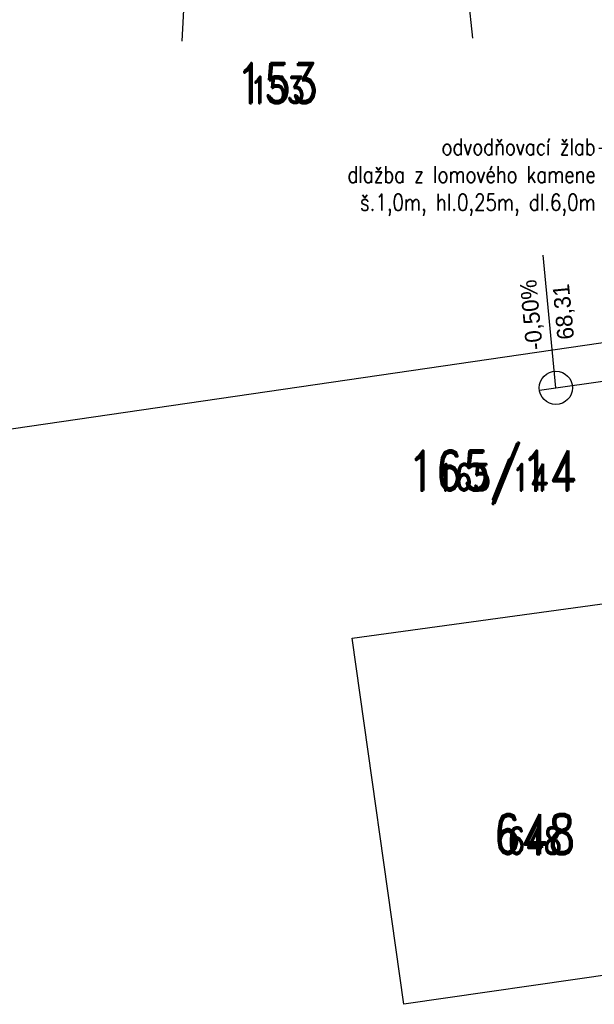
# Model space of a CAD drawing. Extents: x -783215 to -782699, y -1044860 to -1044498.
# Tile 4 of 60: x -783099 to -783082, y -1044756 to -1044727. Entities that reach past the tile are written whole.
import ezdxf
from ezdxf import colors
from ezdxf.entities.mleader import LeaderData, LeaderLine
from ezdxf.enums import TextEntityAlignment as Align
from ezdxf.math import Vec2, Vec3

# ---------------------------------------------------------------- set-up
doc = ezdxf.new("R2010")
doc.units = 0
doc.header["$MEASUREMENT"] = 0
doc.layers.get('0').update_dxf_attribs({"linetype": 'CONTINUOUS'})
for name, color, linetype in [('C3D_Trasa-Popisy trasy', 1, 'CONTINUOUS'), ('C3D_Trasa_Sklonovníky', 1, 'CONTINUOUS'), ('KN_POZEMKY 500', 140, 'CONTINUOUS'), ('KN_čísla parcel', 140, 'CONTINUOUS'), ('popisky nové', 1, 'CONTINUOUS')]:
    doc.layers.add(name, color=color, linetype=linetype)
doc.layers.add('KN_hranice pozemků', color=140, linetype='CONTINUOUS', lineweight=30)
doc.layers.add('šrafy zeleň', color=7, linetype='CONTINUOUS', lineweight=13, true_color=0xdaf1b1)
doc.styles.add('ROMAND', font='romand', dxfattribs={"height": 0.2})
doc.styles.add('ROMANS', font='romans.shx', dxfattribs={"width": 0.8})
doc.styles.add('Style-cs_Working', font='cs_Working.shx')

# ---------------------------------------------------------------- blocks, each defined once
blk = doc.blocks.new('AeccTickCircle')
at = {"color": 0, "linetype": 'ByBlock', "lineweight": -2}
blk.add_circle((0, 0), 0.5, dxfattribs=at)

msp = doc.modelspace()

# ---------------------------------------------------------------- hatches: boundary and pattern name
at = {"layer": 'šrafy zeleň', "linetype": 'ByBlock', "ltscale": 2500}
h = msp.add_hatch(dxfattribs=at)
h.set_pattern_fill('ANSI31', color=256, angle=100)
h.set_pattern_definition([(145, (0, 0), (-0.071697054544, -0.102394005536), [])])
h.paths.add_polyline_path([(-783076.403, -1044720.256), (-783076.403, -1044719.156), (-783075.303, -1044719.156), (-783075.303, -1044720.256)])
edge = h.paths.add_edge_path()
edge.add_line((-783075.375, -1044716.204), (-783075.86, -1044712.86))
edge.add_line((-783075.86, -1044712.86), (-783087.109, -1044714.095))
edge.add_arc((-783091.662, -1044672.594), 41.75, 266.7095, 276.2615, ccw=False)
edge.add_line((-783094.059, -1044714.275), (-783107.39, -1044713.508))
edge.add_line((-783107.39, -1044713.508), (-783107.451, -1044714.919))
edge.add_line((-783107.451, -1044714.919), (-783102.36, -1044715.22))
edge.add_line((-783102.36, -1044715.22), (-783098.121, -1044715.777))
edge.add_line((-783098.121, -1044715.777), (-783093.164, -1044716.095))
edge.add_line((-783093.164, -1044716.095), (-783089.499, -1044715.32))
edge.add_line((-783089.499, -1044715.32), (-783082.737, -1044714.904))
edge.add_line((-783082.737, -1044714.904), (-783079.734, -1044715.356))
edge.add_line((-783079.734, -1044715.356), (-783078.177, -1044720.379))
edge.add_line((-783078.177, -1044720.379), (-783077.874, -1044728.355))
edge.add_line((-783077.874, -1044728.355), (-783077.859, -1044729.156))
edge.add_line((-783077.859, -1044729.156), (-783077.849, -1044729.519))
edge.add_line((-783077.849, -1044729.519), (-783075.242, -1044729.515))
edge.add_arc((-783063.958, -1044733.596), 12, 145.4578, 160.1178, ccw=False)
edge.add_line((-783073.842, -1044726.791), (-783074.658, -1044721.159))
edge.add_line((-783074.658, -1044721.159), (-783075.375, -1044716.204))

# ---------------------------------------------------------------- linework, layer by layer
at = {"layer": 'C3D_Trasa-Popisy trasy', "color": 1, "linetype": 'Continuous', "lineweight": -3}
for p, q in [((-783094.169, -1044722.279), (-783094.456, -1044727.271)), ((-783086.263, -1044722.211), (-783085.718, -1044727.181))]:
    msp.add_line(p, q, dxfattribs=at)
at = {"layer": 'C3D_Trasa_Sklonovníky', "color": 1, "linetype": 'Continuous', "lineweight": -3}
for p, q in [((-783083.217, -1044737.677), (-783083.597, -1044733.695)), ((-783083.712, -1044737.744), (-783079.493, -1044737.151))]:
    msp.add_line(p, q, dxfattribs=at)
at = {"layer": 'KN_hranice pozemků', "linetype": 'Continuous'}
for p, q in [((-783079.19, -1044735.94), (-783102.24, -1044739.31)), ((-783089.34, -1044745.19), (-783079.89, -1044743.89)), ((-783087.78, -1044756.18), (-783089.34, -1044745.19)), ((-783078.34, -1044754.82), (-783087.78, -1044756.18))]:
    msp.add_line(p, q, dxfattribs=at).dxf.unprotected_set("ltscale", 0)

# ---------------------------------------------------------------- block references
at = {"layer": 'C3D_Trasa_Sklonovníky', "color": 1, "linetype": 'Continuous', "lineweight": -3, "rotation": 187.7606656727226}
msp.add_blockref('AeccTickCircle', (-783083.217, -1044737.677), dxfattribs=at)

# ---------------------------------------------------------------- texts
at = {"layer": 'C3D_Trasa_Sklonovníky', "color": 1, "linetype": 'Continuous', "lineweight": -3, "char_height": 0.5, "rotation": 95.4502, "style": 'Style-cs_Working'}
for s, insert, attachment_point in [('-0,50%', (-783083.617, -1044735.455), 8), ('68,31', (-783083.244, -1044735.419), 2)]:
    msp.add_mtext(s, dxfattribs=dict(at, insert=insert, attachment_point=attachment_point))
at = {"layer": 'KN_POZEMKY 500', "linetype": 'Continuous', "style": 'ROMAND', "width": 0.8}
for s, p in [('153', (-783091.58, -1044729.13)), ('165/14', (-783085.129, -1044740.759)), ('648', (-783083.86, -1044751.67))]:
    msp.add_text(s, height=1.2, dxfattribs=at).set_placement(p, align=Align.CENTER)
at = {"layer": 'KN_čísla parcel', "linetype": 'Continuous', "style": 'ROMAND', "width": 0.8}
for s, p in [('153', (-783091.58, -1044729.13)), ('165/14', (-783085.129, -1044740.759)), ('648', (-783083.86, -1044751.67))]:
    msp.add_text(s, height=0.8, dxfattribs=at).set_placement(p, align=Align.CENTER)

# ---------------------------------------------------------------- leaders
at = {"layer": 'popisky nové', "color": 5, "linetype": 'ByBlock'}
ml = msp.add_multileader_mtext('Standard', dxfattribs=at)
ml.set_content('odvodňovací žlab\\Pdlažba z lomového kamene\\Pš.1,0m, hl.0,25m, dl.6,0m', color=5, style='ROMANS')
ml.set_leader_properties()
ml.build(insert=Vec2(0, 0))
ml.multileader.update_dxf_attribs({"dogleg_length": 0.36, "arrow_head_size": 0.3})
ctx = ml.context
ctx.base_point, ctx.char_height, ctx.arrow_head_size, ctx.landing_gap_size, ctx.plane_origin = Vec3(-783090.568, -1044730.489), 0.5, 0.3, 0.09, Vec3(-783092.24, -1044730.438)
ctx.text_align_type = 2
notes = []
notes.append((ctx, [(1, (1, 1, 0), (-783081.571, -1044730.489), (-1, 0), 0.36, [(0, [(-783080.215, -1044730.679)], 0, [])])]))
ctx.mtext.insert, ctx.mtext.alignment, ctx.mtext.flow_direction = Vec3(-783082.021, -1044730.192), 3, 5
for ctx, leaders in notes:
    for number, flags, end, landing, length, lines in leaders:
        leader = LeaderData()
        leader.index, (leader.has_last_leader_line, leader.has_dogleg_vector, leader.attachment_direction) = number, flags
        leader.last_leader_point, leader.dogleg_vector, leader.dogleg_length = Vec3(end), Vec3(landing), length
        for number, points, colour, breaks in lines:
            line = LeaderLine()
            line.index, line.vertices, line.color, line.breaks = number, Vec3.list(points), colors.encode_raw_color(colour), breaks
            leader.lines.append(line)
        ctx.leaders.append(leader)

doc.saveas('drawing.dxf')
